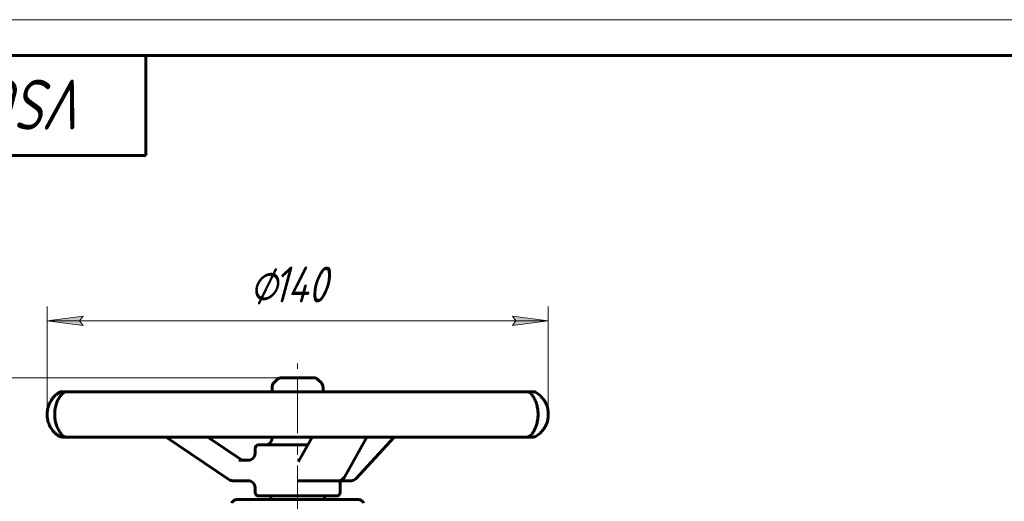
# Model space of a CAD drawing. Header units: millimetres. Extents: x 0 to 420, y 0 to 297.
# Tile 5 of 8: x 72 to 210, y 230 to 297. Entities that reach past the tile are written whole.
import ezdxf

# ---------------------------------------------------------------- set-up
doc = ezdxf.new("R2010")
doc.units = ezdxf.units.MM
for name, pattern in [('K5LT_AXLED', [12, 7.5, -1.5, 1.5, -1.5]), ('K5LT_BASIC', [0]), ('K5LT_THIN', [0])]:
    doc.linetypes.add(name, pattern=pattern)
doc.layers.add('Системный слой', color=7, linetype='Continuous')
doc.layers.add('Системный слой (1)', color=7, linetype='Continuous', true_color=0x6c6c6c)
doc.styles.add('KDIMTEXTSTYLE', font='txt', dxfattribs={"width": 0.96, "oblique": 15, "height": 5})
doc.styles.add('KTEXTSTYLE', font='txt', dxfattribs={"width": 0.96, "height": 5})
doc.dimstyles.new('KDIMSTYLE (0.50)', dxfattribs={"dimtxt": 5, "dimasz": 1, "dimexe": 2, "dimexo": 0, "dimgap": 1, "dimtad": 1, "dimlfac": 2, "dimtxsty": 'KDIMTEXTSTYLE', "dimsah": 1, "dimcen": 0, "dimdle": 1, "dimadec": 0, "dimazin": 0, "dimtfac": 0.667, "dimtmove": 0, "dimatfit": 3, "dimfxl": 1, "dimtvp": 1, "dimtolj": 1, "dimtzin": 0, "dimarcsym": 0})

# ---------------------------------------------------------------- blocks, each defined once
blk = doc.blocks.new('U0')
at = {"layer": 'Системный слой (1)', "color": 150, "linetype": 'K5LT_BASIC', "lineweight": 60, "true_color": 0x0080ff}
for start, end in [(29.9229, 57.9094), (302.0906, 330.0784)]:
    blk.add_arc((142.71, 241.85), 3.56, start, end, dxfattribs=at)
blk = doc.blocks.new('U1')
at = {"layer": 'Системный слой (1)', "color": 150, "linetype": 'K5LT_BASIC', "lineweight": 60, "true_color": 0x0080ff}
for p, q in [((107.67, 245.01), (107.67, 245.61)), ((107.67, 238.53), (107.67, 238.69))]:
    blk.add_line(p, q, dxfattribs=at)
blk = doc.blocks.new('U2')
at = {"layer": 'Системный слой (1)', "color": 150, "linetype": 'K5LT_BASIC', "lineweight": 60, "true_color": 0x0080ff}
for p, q in [((113.43, 246.96), (109.01, 246.96)), ((113.45, 246.96), (113.43, 246.96))]:
    blk.add_line(p, q, dxfattribs=at)
blk = doc.blocks.new('U3')
at = {"layer": 'Системный слой (1)', "color": 150, "linetype": 'K5LT_BASIC', "lineweight": 60, "true_color": 0x0080ff}
for p, q in [((117.17, 232.58), (117.19, 232.58)), ((117.19, 232.58), (117.2, 232.58)), ((117.2, 232.58), (117.22, 232.58))]:
    blk.add_line(p, q, dxfattribs=at)
blk = doc.blocks.new('U4')
at = {"layer": 'Системный слой (1)', "color": 150, "linetype": 'K5LT_BASIC', "lineweight": 60, "true_color": 0x0080ff}
for start, end in [(122.0906, 124.4294), (235.62, 237.9094)]:
    blk.add_arc((79.75, 241.85), 3.56, start, end, dxfattribs=at)
blk = doc.blocks.new('U5')
at = {"layer": 'Системный слой (1)', "color": 150, "linetype": 'K5LT_BASIC', "lineweight": 60, "true_color": 0x0080ff}
for p, q in [((105.3, 236.38), (105.3, 237.1)), ((105.3, 230.93), (105.3, 231.63))]:
    blk.add_line(p, q, dxfattribs=at)
blk = doc.blocks.new('U6')
at = {"layer": 'Системный слой (1)', "color": 150, "linetype": 'K5LT_BASIC', "lineweight": 60, "true_color": 0x0080ff}
for p, q in [((77.77, 244.81), (77.73, 244.78)), ((77.82, 244.84), (77.77, 244.81)), ((77.86, 244.87), (77.82, 244.84)), ((77.72, 238.92), (77.77, 238.89)), ((77.77, 238.89), (77.81, 238.86)), ((77.81, 238.86), (77.86, 238.83))]:
    blk.add_line(p, q, dxfattribs=at)
blk = doc.blocks.new('D3')
at = {"layer": 'Системный слой (1)'}
for points in [[(54.47, 241.96), (53.81, 246.96), (53.15, 241.96), (53.81, 242.46)], [(53.81, 142.96), (54.47, 147.96), (53.81, 147.46), (53.15, 147.96)]]:
    blk.add_hatch(color=7, dxfattribs=at).paths.add_polyline_path(points)
at = {"layer": 'Системный слой (1)', "color": 7, "linetype": 'K5LT_THIN', "lineweight": 18}
for p, q in [((109.01, 246.96), (51.81, 246.96)), ((53.15, 241.96), (53.81, 246.96)), ((53.81, 246.96), (54.47, 241.96)), ((53.81, 246.96), (53.81, 142.96)), ((53.81, 242.46), (53.15, 241.96)), ((54.47, 241.96), (53.81, 242.46)), ((53.81, 142.96), (53.15, 147.96)), ((53.15, 147.96), (53.81, 147.46)), ((53.81, 147.46), (54.47, 147.96)), ((54.47, 147.96), (53.81, 142.96)), ((156.23, 142.96), (51.81, 142.96))]:
    blk.add_line(p, q, dxfattribs=at)
blk.add_wipeout([(52.81, 189.29), (45.43, 189.29), (45.43, 200.18), (52.81, 200.18)]).dxf.layer = 'Системный слой (1)'
at = {"layer": 'Системный слой (1)', "color": 7, "insert": (46.22, 189.29), "char_height": 5, "attachment_point": 1, "rotation": 90, "style": 'KTEXTSTYLE'}
blk.add_mtext('\\fArial|b0|c204|p34;\\H5.0;\\W1.000;\\Q15;\\fGOST Type AU|b0|i0|c204|p34;\\Q15;\\W0.960;208', dxfattribs=at)
blk = doc.blocks.new('KDIMARROW_01')
at = {"layer": 'Системный слой'}
blk.add_hatch(color=0, dxfattribs=at).paths.add_polyline_path([(0, 0), (-5, 0.66), (-4.5, 0), (-5, -0.66)])
at = {"layer": 'Системный слой', "color": 0, "linetype": 'K5LT_THIN', "lineweight": 18}
for p, q in [((-4.5, 0), (-5, 0.66)), ((-5, 0.66), (0, 0)), ((0, 0), (-5, -0.66)), ((-5, -0.66), (-4.5, 0))]:
    blk.add_line(p, q, dxfattribs=at)
at = {"layer": 'Системный слой (1)', "color": 0, "linetype": 'K5LT_THIN', "lineweight": 18}
blk.add_line((311.04, 142.96), (310.54, 142.96), dxfattribs=at)
blk = doc.blocks.new('D4')
at = {"layer": 'Системный слой (1)'}
for points in [[(80.75, 254.91), (81.25, 255.57), (76.25, 254.91), (81.25, 254.26)], [(141.25, 254.26), (146.25, 254.91), (141.25, 255.57), (141.75, 254.91)]]:
    blk.add_hatch(color=7, dxfattribs=at).paths.add_polyline_path(points)
at = {"layer": 'Системный слой (1)', "color": 7, "linetype": 'K5LT_THIN', "lineweight": 18}
for p, q in [((76.25, 242.22), (76.25, 256.91)), ((146.25, 242.26), (146.25, 256.91)), ((76.25, 254.91), (81.25, 255.57)), ((81.25, 254.26), (76.25, 254.91)), ((146.25, 254.91), (76.25, 254.91)), ((81.25, 255.57), (80.75, 254.91)), ((80.75, 254.91), (81.25, 254.26)), ((141.75, 254.91), (141.25, 255.57)), ((141.25, 255.57), (146.25, 254.91)), ((146.25, 254.91), (141.25, 254.26)), ((141.25, 254.26), (141.75, 254.91))]:
    blk.add_line(p, q, dxfattribs=at)
blk.add_wipeout([(104.52, 255.91), (104.52, 263.3), (117.44, 263.3), (117.44, 255.91)]).dxf.layer = 'Системный слой (1)'
at = {"layer": 'Системный слой (1)', "color": 7, "char_height": 5, "attachment_point": 1, "style": 'KTEXTSTYLE'}
for s, insert in [('\\fArial|b0|c204|p34;\\H5.0;\\W1.000;\\Q15;\\fGOST Type AU|b0|i0|c204|p34;\\Q15;\\W0.960;⌀', (104.52, 262.5)), ('\\fArial|b0|c204|p34;\\H5.0;\\W1.000;\\Q15;\\fGOST Type AU|b0|i0|c204|p34;\\Q15;\\W0.960;140', (107.83, 262.5))]:
    blk.add_mtext(s, dxfattribs=dict(at, insert=insert))
blk = doc.blocks.new('U37')
at = {"color": 7, "linetype": 'K5LT_THIN', "lineweight": 18}
blk.add_line((0, 297), (420, 297), dxfattribs=at)
at = {"color": 150, "linetype": 'K5LT_BASIC', "lineweight": 60, "true_color": 0x0080ff}
for p, q in [((20, 292), (415, 292)), ((90, 292), (90, 278)), ((90, 278), (20, 278))]:
    blk.add_line(p, q, dxfattribs=at)
at = {"color": 7, "insert": (82.2, 281.64), "char_height": 7, "attachment_point": 1, "rotation": 180, "style": 'KTEXTSTYLE'}
blk.add_mtext('\\fArial|b0|c204|p34;\\H5.0;\\W1.000;\\Q15;\\fGOST Type AU|b0|i0|c204|p34;\\Q15;\\W0.960;\\H7.00;VSO2130M-F-S', dxfattribs=at)

msp = doc.modelspace()

# ---------------------------------------------------------------- linework, layer by layer
at = {"layer": 'Системный слой (1)', "color": 150, "linetype": 'K5LT_BASIC', "lineweight": 60, "true_color": 0x0080ff}
for p, q in [((108.3423, 246.6795), (107.9488, 246.286)), ((114.1238, 246.6795), (114.5173, 246.286)), ((78.3638, 245.0125), (78.3633, 245.0125)), ((79.0093, 245.0125), (78.3638, 245.0125)), ((82.2123, 245.0125), (79.0093, 245.0125)), ((85.7141, 245.0125), (82.2123, 245.0125)), ((92.7092, 245.0125), (85.7141, 245.0125)), ((98.2649, 245.0125), (92.7092, 245.0125)), ((107.4496, 245.0125), (98.2649, 245.0125)), ((113.7866, 245.0125), (107.4496, 245.0125)), ((123.0568, 245.0125), (113.7866, 245.0125)), ((114.7955, 245.0125), (114.7955, 245.6143)), ((128.7232, 245.0125), (123.0568, 245.0125)), ((135.9553, 245.0125), (128.7232, 245.0125)), ((139.6531, 245.0125), (135.9553, 245.0125)), ((143.1902, 245.0125), (139.6531, 245.0125)), ((144.0723, 245.0125), (143.1902, 245.0125)), ((144.1027, 245.0125), (144.0723, 245.0125)), ((145.813, 243.6081), (145.8026, 243.6264)), ((145.7915, 240.0538), (145.8021, 240.0721)), ((78.3633, 238.6858), (78.3638, 238.6858)), ((78.3638, 238.6858), (79.0093, 238.6858)), ((79.0093, 238.6858), (82.2123, 238.6858)), ((82.2123, 238.6858), (85.7141, 238.6858)), ((85.7141, 238.6858), (92.7092, 238.6858)), ((92.7092, 238.6858), (98.2649, 238.6858)), ((101.6443, 232.7445), (92.8639, 238.6858)), ((98.2649, 238.6858), (107.4496, 238.6858)), ((103.247, 235.5897), (98.6714, 238.6858)), ((107.4496, 238.6858), (113.7866, 238.6858)), ((111.3415, 235.2665), (113.2531, 238.6858)), ((113.7866, 238.6858), (123.0568, 238.6858)), ((117.7728, 233.0677), (120.9137, 238.6858)), ((119.3956, 232.8886), (124.7221, 238.6858)), ((123.0568, 238.6858), (128.7232, 238.6858)), ((128.7232, 238.6858), (135.9553, 238.6858)), ((135.9553, 238.6858), (139.6531, 238.6858)), ((139.6531, 238.6858), (143.1902, 238.6858)), ((143.1902, 238.6858), (144.0723, 238.6858)), ((144.0723, 238.6858), (144.1027, 238.6858)), ((112.6329, 237.5765), (105.7705, 237.5765)), ((104.5586, 235.4313), (103.0348, 235.4313)), ((111.4336, 235.4313), (111.198, 235.4313)), ((102.1767, 232.5813), (104.5586, 232.5813)), ((111.198, 232.5813), (112.0991, 232.5813)), ((112.0991, 232.5813), (116.9436, 232.5813)), ((117.1705, 230.9265), (117.1705, 232.6088)), ((117.2152, 232.5813), (118.6961, 232.5813)), ((102.733, 229.9515), (119.733, 229.9515)), ((105.7705, 230.4515), (116.6955, 230.4515)), ((107.483, 229.9515), (107.483, 230.4515)), ((114.983, 229.9515), (114.983, 230.4515))]:
    msp.add_line(p, q, dxfattribs=at)
for centre, radius, start, end in [((109.014, 246.0078), 0.95, 90, 135), ((113.452, 246.0078), 0.95, 45, 90), ((78.3633, 244.0625), 0.95, 90, 122.090575), ((79.0093, 244.0625), 0.95, 90, 138.288392), ((108.6205, 245.6143), 0.95, 135, 180), ((113.8455, 245.6143), 0.95, 0, 45), ((143.1902, 244.0625), 0.95, 34.265092, 90), ((144.1027, 244.0625), 0.95, 57.909425, 90), ((78.3633, 239.6358), 0.95, 237.909425, 270), ((79.0093, 239.6358), 0.95, 221.711616, 270), ((106.7205, 238.5265), 0.95, 270, 0), ((143.1902, 239.6358), 0.95, 270, 324.165294), ((144.1027, 239.6358), 0.95, 270, 302.090575), ((105.7705, 237.1015), 0.475, 90, 180), ((104.3455, 236.3813), 0.95, 270, 0), ((102.1767, 233.5313), 0.95, 235.919001, 270), ((104.3455, 231.6313), 0.95, 0, 90), ((116.9436, 233.5313), 0.95, 270, 330.798528), ((118.6961, 233.5313), 0.95, 270, 317.416959), ((102.733, 229.2015), 0.75, 90, 160.528779), ((105.7705, 230.9265), 0.475, 180, 270), ((116.6955, 230.9265), 0.475, 270, 0), ((119.733, 229.2015), 0.75, 19.471221, 90)]:
    msp.add_arc(centre, radius, start, end, dxfattribs=at)
for centre, major_axis, ratio, start_param, end_param in [((78.3638, 244.0625), (0, 0.95), 0.99998502, 0, 0.5600862), ((85.7141, 244.0625), (0, -0.95), 0.97039148, 3.14159265, 3.14205367), ((79.0093, 244.0625), (-0.7091, 0.6322), 0.93885426, 0.00014957, 0.00043221), ((143.1902, 244.0625), (0.7587, 0.5717), 0.94680228, 6.246714, 6.28175939), ((78.3638, 239.6358), (0, -0.95), 0.99998502, 5.72309911, 6.28318531), ((79.0093, 239.6358), (-0.7091, -0.6322), 0.93885426, 6.28275336, 6.28303588), ((143.1902, 239.6358), (0.7587, -0.5717), 0.94680228, 0.00142073, 0.03656756), ((102.1767, 233.5313), (-0.5324, -0.7868), 0.11561714, 0, 0.00001638), ((116.9436, 233.5313), (0.8292, -0.4636), 0.77025189, 0, 0.00005041), ((118.6961, 233.5313), (0.6996, -0.6428), 0.65463475, 6.28317529, 6.28318531)]:
    msp.add_ellipse(centre, major_axis=major_axis, ratio=ratio, start_param=start_param, end_param=end_param, dxfattribs=at)
for points, knots in [([(77.7268, 244.7806), (77.6282, 244.7125), (77.5271, 244.6345), (77.339, 244.4693), (77.251, 244.3839), (77.0823, 244.2002), (77.0019, 244.103), (76.8544, 243.9017), (76.7866, 243.7987), (76.6654, 243.5895), (76.6111, 243.4842), (76.5112, 243.2644), (76.4658, 243.1502), (76.387, 242.9181), (76.3531, 242.8), (76.2995, 242.5679), (76.279, 242.4543), (76.2491, 242.2245), (76.2395, 242.1081), (76.2305, 241.8706), (76.2316, 241.7495), (76.2451, 241.5084), (76.2575, 241.388), (76.293, 241.1582), (76.3155, 241.0486), (76.3713, 240.829), (76.4051, 240.7192), (76.4837, 240.4991), (76.5292, 240.3894), (76.6302, 240.1746), (76.6861, 240.0698), (76.8049, 239.8712), (76.8678, 239.7773), (77.0046, 239.5923), (77.079, 239.5023), (77.1564, 239.4173), (77.158, 239.4155), (77.1857, 239.3852), (77.212, 239.3574), (77.245, 239.3236), (77.2517, 239.3169), (77.2649, 239.3036), (77.2715, 239.297), (77.2844, 239.2842), (77.2906, 239.2781), (77.3092, 239.2599), (77.3216, 239.2481), (77.3586, 239.213), (77.3834, 239.1903), (77.4575, 239.1242), (77.5073, 239.0825), (77.6118, 238.9998), (77.6669, 238.9592), (77.7211, 238.9216)], [0, 0, 0, 0, 2.10647368, 2.10647368, 3.96955813, 3.96955813, 5.7431151, 5.7431151, 7.37265534, 7.37265534, 8.85823646, 8.85823646, 10.35337871, 10.35337871, 11.80186269, 11.80186269, 13.14066107, 13.14066107, 14.47102725, 14.47102725, 15.85911609, 15.85911609, 17.24083759, 17.24083759, 18.5434315, 18.5434315, 19.90215116, 19.90215116, 21.35328527, 21.35328527, 22.85541555, 22.85541555, 24.35634829, 24.35634829, 25.99827804, 25.99827804, 26.03275269, 26.03275269, 26.59861213, 26.59861213, 26.74007699, 26.74007699, 26.88154185, 26.88154185, 27.01480247, 27.01480247, 27.27722177, 27.27722177, 27.80000949, 27.80000949, 28.84148327, 28.84148327, 30, 30, 30, 30]), ([(78.3001, 239.0041), (78.2421, 239.0692), (78.1787, 239.145), (78.0613, 239.3011), (78.0077, 239.3777), (77.9002, 239.5455), (77.8464, 239.6364), (77.7453, 239.8264), (77.6979, 239.9241), (77.6125, 240.1212), (77.5739, 240.2198), (77.5025, 240.4247), (77.4698, 240.5302), (77.4118, 240.7457), (77.3863, 240.8555), (77.3461, 241.0653), (77.3305, 241.1639), (77.3056, 241.3676), (77.2965, 241.4728), (77.2848, 241.6903), (77.2826, 241.802), (77.2857, 242.027), (77.2911, 242.1404), (77.3095, 242.3615), (77.3222, 242.4683), (77.3546, 242.6769), (77.3741, 242.7788), (77.4209, 242.9858), (77.4485, 243.0901), (77.5103, 243.2959), (77.5448, 243.3971), (77.6182, 243.5902), (77.6572, 243.6824), (77.7394, 243.8592), (77.7826, 243.9436), (77.8761, 244.1123), (77.9263, 244.1945), (78.0292, 244.3517), (78.0821, 244.4258), (78.1911, 244.5679), (78.2465, 244.6339), (78.2977, 244.6915), (78.299, 244.6929), (78.3001, 244.6942)], [0, 0, 0, 0, 1.55904288, 1.55904288, 2.78968888, 2.78968888, 4.01399403, 4.01399403, 5.13820399, 5.13820399, 6.14764717, 6.14764717, 7.13622232, 7.13622232, 8.10048026, 8.10048026, 8.92578006, 8.92578006, 9.77855663, 9.77855663, 10.67414809, 10.67414809, 11.58804737, 11.58804737, 12.46387866, 12.46387866, 13.33299287, 13.33299287, 14.26953359, 14.26953359, 15.24969311, 15.24969311, 16.22905149, 16.22905149, 17.23525532, 17.23525532, 18.37703142, 18.37703142, 19.60554294, 19.60554294, 20.96743797, 20.96743797, 20.99959157, 20.99959157, 20.99959157, 20.99959157]), ([(143.9495, 244.6331), (143.952, 244.6298), (143.954, 244.6273), (144.005, 244.5551), (144.05, 244.4961), (144.1465, 244.3493), (144.1925, 244.2748), (144.2866, 244.1098), (144.3342, 244.0199), (144.424, 243.8322), (144.4659, 243.7364), (144.5416, 243.5434), (144.5759, 243.4472), (144.6394, 243.247), (144.6686, 243.1438), (144.7207, 242.9325), (144.7437, 242.8244), (144.7799, 242.6187), (144.794, 242.5225), (144.8168, 242.322), (144.8252, 242.2175), (144.8361, 242.0017), (144.8382, 241.8911), (144.8355, 241.6691), (144.8307, 241.5575), (144.8141, 241.3407), (144.8027, 241.2364), (144.7734, 241.0327), (144.7558, 240.9332), (144.7137, 240.7311), (144.6889, 240.6295), (144.6333, 240.4283), (144.6023, 240.3292), (144.5363, 240.1393), (144.5013, 240.0485), (144.4284, 239.8758), (144.3906, 239.794), (144.3131, 239.6382), (144.2735, 239.565), (144.188, 239.4158), (144.1424, 239.3424), (144.0593, 239.2165), (144.0215, 239.1628), (143.978, 239.1034), (143.9692, 239.0916), (143.9591, 239.078), (143.958, 239.0764), (143.955, 239.0725), (143.9533, 239.0702), (143.9509, 239.067), (143.9502, 239.066), (143.9495, 239.0652)], [0, 0, 0, 0, 0.08893856, 0.08893856, 1.62983805, 1.62983805, 2.93042959, 2.93042959, 4.22925669, 4.22925669, 5.40376555, 5.40376555, 6.45153145, 6.45153145, 7.48077809, 7.48077809, 8.49080299, 8.49080299, 9.34814304, 9.34814304, 10.25062911, 10.25062911, 11.1942632, 11.1942632, 12.15159927, 12.15159927, 13.06248009, 13.06248009, 13.96566687, 13.96566687, 14.93954159, 14.93954159, 15.96293236, 15.96293236, 16.99348541, 16.99348541, 18.03562176, 18.03562176, 19.11297551, 19.11297551, 20.40459526, 20.40459526, 21.55799116, 21.55799116, 21.86854885, 21.86854885, 21.91120287, 21.91120287, 21.97527875, 21.97527875, 21.99956655, 21.99956655, 21.99956655, 21.99956655]), ([(145.7915, 240.0538), (145.8506, 240.1554), (145.9065, 240.2637), (146.0078, 240.488), (146.0535, 240.6042), (146.1316, 240.8391), (146.1645, 240.9577), (146.2157, 241.1899), (146.2347, 241.3034), (146.2621, 241.5354), (146.2702, 241.6543), (146.2753, 241.8956), (146.272, 242.0179), (146.2534, 242.2598), (146.2382, 242.3797), (146.1968, 242.6086), (146.1712, 242.7179), (146.1093, 242.9355), (146.0726, 243.0436), (146.0232, 243.1699), (146.0146, 243.1913), (145.9991, 243.2288), (145.9922, 243.245), (145.9783, 243.2772), (145.9713, 243.2933), (145.9499, 243.341), (145.9352, 243.3724), (145.8863, 243.4736), (145.8505, 243.5419), (145.813, 243.6081)], [0, 0, 0, 0, 2.56146935, 2.56146935, 5.11952095, 5.11952095, 7.57197742, 7.57197742, 9.83659294, 9.83659294, 12.14564863, 12.14564863, 14.53161771, 14.53161771, 16.89090305, 16.89090305, 19.11952819, 19.11952819, 21.43258999, 21.43258999, 21.90692313, 21.90692313, 22.27140778, 22.27140778, 22.63589243, 22.63589243, 23.36197008, 23.36197008, 25, 25, 25, 25]), ([(103.247, 235.5897), (103.2479, 235.5891), (103.2487, 235.5886), (103.251, 235.587), (103.2524, 235.5861), (103.2564, 235.5834), (103.2589, 235.5818), (103.2664, 235.5769), (103.2713, 235.5738), (103.2857, 235.5648), (103.2953, 235.5591), (103.3233, 235.543), (103.342, 235.5331), (103.3937, 235.5079), (103.4275, 235.4939), (103.4964, 235.47), (103.5315, 235.4601), (103.6025, 235.4446), (103.6384, 235.439), (103.7036, 235.4327), (103.7328, 235.4327), (103.762, 235.4313), (103.762, 235.4313), (103.762, 235.4313)], [0, 0, 0, 0, 0.0779054, 0.0779054, 0.20774773, 0.20774773, 0.44146393, 0.44146393, 0.88292786, 0.88292786, 1.73988725, 1.73988725, 3.34993017, 3.34993017, 6.14993017, 6.14993017, 8.94993017, 8.94993017, 11.74706849, 11.74706849, 13.99961632, 13.99961632, 14, 14, 14, 14]), ([(111.3343, 235.2543), (111.3347, 235.2549), (111.3349, 235.2553), (111.3358, 235.2567), (111.3361, 235.2573), (111.3371, 235.2589), (111.3376, 235.2597), (111.339, 235.2622), (111.3404, 235.2645), (111.3415, 235.2665)], [0, 0, 0, 0, 0.2, 0.2, 0.4, 0.4, 0.6, 0.6, 1, 1, 1, 1])]:
    msp.add_open_spline(points, degree=3, knots=knots, dxfattribs=at)

# ---------------------------------------------------------------- block references
at = {"layer": 'Системный слой (1)'}
for name in ['U2', 'U1', 'U6', 'U4', 'U0', 'U5', 'U3']:
    msp.add_blockref(name, (0, 0), dxfattribs=at)

# ---------------------------------------------------------------- next in the draw order: dimensions: what is measured, and where the dimension line sits
at = {"layer": 'Системный слой (1)', "color": 7}
dim = msp.add_linear_dim(base=(53.809, 246.9578), p1=(156.233, 142.9575), p2=(109.014, 246.9578), angle=90, dimstyle='KDIMSTYLE (0.50)', override={"dimexo": 0, "dimpost": '\\fGOST Type AU|b0|c204|p34;\\H5.0;\\W0.960;\\Q15;<>', "dimblk1": 'KDIMARROW_01', "dimblk2": 'KDIMARROW_01', "dimse1": 0, "dimse2": 0, "dimclrt": 7, "dimtol": 1, "dimtp": 0, "dimtm": 0, "dimtdec": 5, "dimtolj": 1}, dxfattribs=at)
dim.commit()
dim.dimension.update_dxf_attribs({"geometry": 'D3', "text_midpoint": (53.809, 194.9577), "dimtype": 160})

# ---------------------------------------------------------------- next in the draw order: dimensions: what is measured, and where the dimension line sits
dim = msp.add_linear_dim(base=(146.2534, 254.9144), p1=(76.2491, 242.2245), p2=(146.2534, 242.2598), dimstyle='KDIMSTYLE (0.50)', override={"dimexo": 0, "dimpost": '\\fGOST Type AU|b0|c204|p34;\\H5.0;\\W0.960;\\Q15;∅<>', "dimblk1": 'KDIMARROW_01', "dimblk2": 'KDIMARROW_01', "dimse1": 0, "dimse2": 0, "dimclrt": 7, "dimtol": 1, "dimtp": 0, "dimtm": 0, "dimtdec": 5, "dimtolj": 1}, dxfattribs=at)
dim.commit()
dim.dimension.update_dxf_attribs({"geometry": 'D4', "text_midpoint": (111.2513, 254.9144), "dimtype": 160})

# ---------------------------------------------------------------- next in the draw order: linework, layer by layer
at = {"layer": 'Системный слой (1)', "color": 30, "linetype": 'K5LT_AXLED', "lineweight": 18, "true_color": 0xff8000}
msp.add_line((111.233, 227.2015), (111.233, 248.9578), dxfattribs=at)

# ---------------------------------------------------------------- next in the draw order: block references
msp.add_blockref('U37', (0, 0))

doc.saveas('drawing.dxf')
